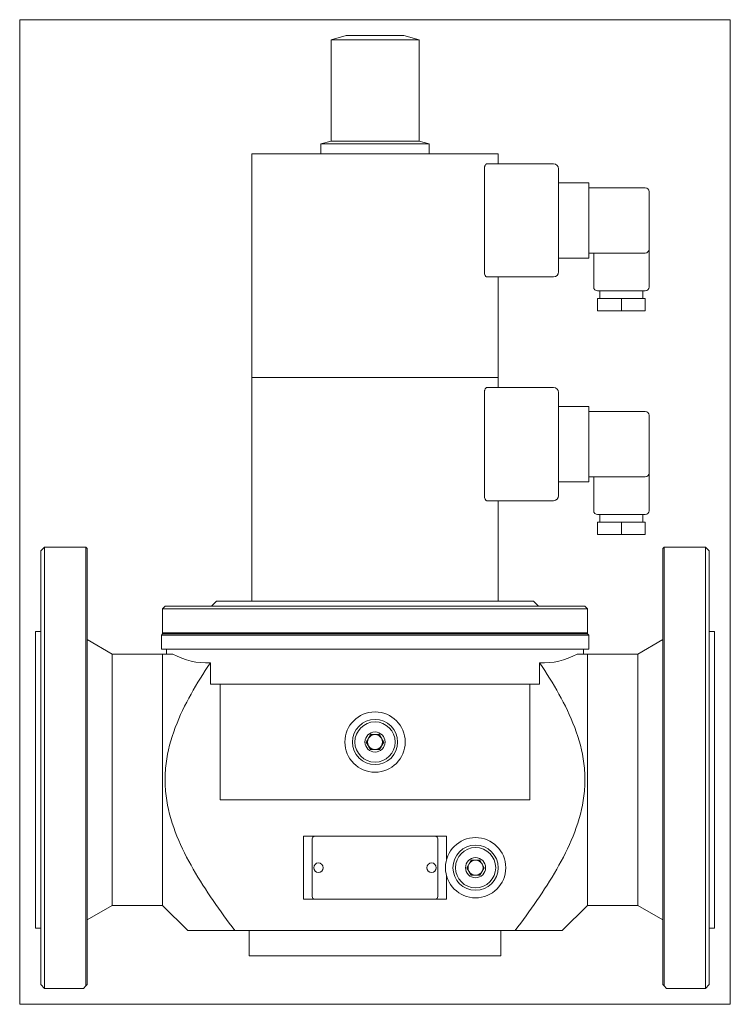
# Model space of a CAD drawing. Extents: x 8 to 291, y 14 to 405.
import ezdxf
from ezdxf.xclip import XClip

# ---------------------------------------------------------------- set-up
doc = ezdxf.new("R2010")
doc.units = 0
doc.header["$LTSCALE"] = 25.4
doc.header["$MEASUREMENT"] = 0
doc.header["$XCLIPFRAME"] = 2
doc.layers.get('0').update_dxf_attribs({"linetype": 'CONTINUOUS'})
for name, color, linetype in [('CEWKA_40-65', 7, 'CONTINUOUS'), ('K-006GOT_', 7, 'CONTINUOUS'), ('T-026', 7, 'CONTINUOUS'), ('WA_031_01_00_010', 7, 'CONTINUOUS'), ('WA_053_01_00_001', 7, 'CONTINUOUS'), ('WA_110_01_02B_G_', 7, 'CONTINUOUS'), ('WA_148_01_00_005', 7, 'CONTINUOUS')]:
    doc.layers.add(name, color=color, linetype=linetype)

# ---------------------------------------------------------------- blocks, each defined once
blk = doc.blocks.new('SE1')
at = {"layer": 'CEWKA_40-65', "color": 7, "linetype": 'CONTINUOUS', "lineweight": 0}
for p, q in [((100.67, 351.98), (198.67, 351.98)), ((100.67, 351.98), (100.67, 262.98)), ((198.67, 347.98), (198.67, 351.98)), ((193.19, 304.98), (193.19, 345.98)), ((194.17, 347.98), (220.67, 347.98)), ((222.67, 345.98), (222.67, 304.98)), ((222.67, 340.48), (234.67, 340.48)), ((234.67, 340.48), (234.67, 338.48)), ((234.67, 338.48), (257.17, 338.48)), ((234.67, 338.48), (234.67, 312.48)), ((258.67, 336.98), (258.67, 313.98)), ((258.67, 298.98), (258.67, 313.98)), ((234.67, 310.48), (222.67, 310.48)), ((234.67, 312.48), (234.67, 310.48)), ((257.17, 312.48), (234.67, 312.48)), ((236.67, 312.48), (236.67, 298.98)), ((220.67, 302.98), (194.17, 302.98)), ((198.67, 262.98), (198.67, 302.98)), ((238.17, 297.48), (257.17, 297.48)), ((247.67, 294.48), (238.17, 294.48)), ((238.17, 289.48), (238.17, 294.48)), ((239.17, 297.48), (239.17, 294.48)), ((257.17, 294.48), (247.67, 294.48)), ((247.67, 289.48), (247.67, 294.48)), ((256.17, 294.48), (256.17, 297.48)), ((257.17, 289.48), (257.17, 294.48)), ((247.67, 289.48), (238.17, 289.48)), ((257.17, 289.48), (247.67, 289.48)), ((100.67, 262.98), (198.67, 262.98)), ((100.67, 262.98), (100.67, 173.98)), ((100.67, 262.98), (198.67, 262.98)), ((198.67, 258.98), (198.67, 262.98)), ((194.17, 258.98), (220.67, 258.98)), ((193.19, 215.98), (193.19, 256.98)), ((222.67, 256.98), (222.67, 215.98)), ((222.67, 251.48), (234.67, 251.48)), ((234.67, 251.48), (234.67, 249.48)), ((234.67, 249.48), (257.17, 249.48)), ((234.67, 249.48), (234.67, 223.48)), ((258.67, 247.98), (258.67, 224.98)), ((234.67, 223.48), (234.67, 221.48)), ((257.17, 223.48), (234.67, 223.48)), ((236.67, 223.48), (236.67, 209.98)), ((258.67, 209.98), (258.67, 224.98)), ((234.67, 221.48), (222.67, 221.48)), ((220.67, 213.98), (194.17, 213.98)), ((198.67, 173.98), (198.67, 213.98)), ((238.17, 208.48), (257.17, 208.48)), ((239.17, 208.48), (239.17, 205.48)), ((256.17, 205.48), (256.17, 208.48)), ((247.67, 205.48), (238.17, 205.48)), ((238.17, 200.48), (238.17, 205.48)), ((257.17, 205.48), (247.67, 205.48)), ((247.67, 200.48), (247.67, 205.48)), ((257.17, 200.48), (257.17, 205.48)), ((247.67, 200.48), (238.17, 200.48)), ((257.17, 200.48), (247.67, 200.48))]:
    blk.add_line(p, q, dxfattribs=at)
for centre, radius, start, end in [((220.67, 345.98), 2, 0, 90), ((257.17, 336.98), 1.5, 0, 90), ((257.17, 313.98), 1.5, 270, 360), ((220.67, 304.98), 2, 270, 360), ((238.17, 298.98), 1.5, 180, 270), ((257.17, 298.98), 1.5, 270, 360), ((220.67, 256.98), 2, 0, 90), ((257.17, 247.98), 1.5, 0, 90), ((257.17, 224.98), 1.5, 270, 360), ((220.67, 215.98), 2, 270, 360), ((238.17, 209.98), 1.5, 180, 270), ((257.17, 209.98), 1.5, 270, 360)]:
    blk.add_arc(centre, radius, start, end, dxfattribs=at)
for points, knots in [([(194.17, 347.98), (194.05, 347.98), (193.94, 347.94), (193.71, 347.75), (193.6, 347.61), (193.46, 347.34), (193.42, 347.24), (193.34, 347.03), (193.31, 346.91), (193.25, 346.66), (193.23, 346.53), (193.2, 346.26), (193.19, 346.12), (193.19, 345.98)], [0, 0, 0, 0, 0.25, 0.25, 0.5, 0.5, 0.625, 0.625, 0.75, 0.75, 0.875, 0.875, 1, 1, 1, 1]), ([(193.19, 304.98), (193.19, 304.84), (193.2, 304.71), (193.23, 304.44), (193.25, 304.31), (193.34, 303.94), (193.42, 303.71), (193.56, 303.45), (193.61, 303.37), (193.71, 303.23), (193.77, 303.17), (193.88, 303.08), (193.94, 303.04), (194.05, 303), (194.11, 302.98), (194.17, 302.98)], [0, 0, 0, 0, 0.125, 0.125, 0.25, 0.25, 0.5, 0.5, 0.625, 0.625, 0.75, 0.75, 0.875, 0.875, 1, 1, 1, 1]), ([(194.17, 258.98), (194.05, 258.98), (193.94, 258.94), (193.71, 258.75), (193.6, 258.61), (193.46, 258.34), (193.42, 258.24), (193.34, 258.03), (193.31, 257.91), (193.25, 257.66), (193.23, 257.53), (193.2, 257.26), (193.19, 257.12), (193.19, 256.98)], [0, 0, 0, 0, 0.25, 0.25, 0.5, 0.5, 0.625, 0.625, 0.75, 0.75, 0.875, 0.875, 1, 1, 1, 1]), ([(193.19, 215.98), (193.19, 215.84), (193.2, 215.71), (193.23, 215.44), (193.25, 215.31), (193.34, 214.94), (193.42, 214.71), (193.56, 214.45), (193.61, 214.37), (193.71, 214.23), (193.77, 214.17), (193.88, 214.08), (193.94, 214.04), (194.05, 214), (194.11, 213.98), (194.17, 213.98)], [0, 0, 0, 0, 0.125, 0.125, 0.25, 0.25, 0.5, 0.5, 0.625, 0.625, 0.75, 0.75, 0.875, 0.875, 1, 1, 1, 1])]:
    blk.add_open_spline(points, degree=3, knots=knots, dxfattribs=at)
at = {"layer": 'K-006GOT_', "color": 7, "linetype": 'CONTINUOUS', "lineweight": 0}
for centre in [(127.17, 67.98), (172.17, 67.98)]:
    blk.add_circle(centre, 1.89, dxfattribs=at)
at = {"layer": 'T-026', "color": 7, "linetype": 'CONTINUOUS', "lineweight": 0}
for p, q in [((124.67, 79.48), (124.67, 56.48)), ((173.67, 80.48), (125.67, 80.48)), ((174.67, 56.48), (174.67, 79.48)), ((125.67, 55.48), (173.67, 55.48))]:
    blk.add_line(p, q, dxfattribs=at)
for centre, start, end in [((125.67, 79.48), 90, 180), ((173.67, 79.48), 0, 90), ((125.67, 56.48), 180, 270), ((173.67, 56.48), 270, 360)]:
    blk.add_arc(centre, 1, start, end, dxfattribs=at)
at = {"layer": 'WA_031_01_00_010', "color": 7, "linetype": 'CONTINUOUS', "lineweight": 0}
for p, q in [((146.2, 117.98), (147.93, 120.98)), ((147.93, 114.98), (146.2, 117.98)), ((147.93, 120.98), (151.4, 120.98)), ((151.4, 120.98), (153.13, 117.98)), ((153.13, 117.98), (151.4, 114.98)), ((151.4, 114.98), (147.93, 114.98)), ((186.2, 67.98), (187.93, 70.98)), ((187.93, 70.98), (191.4, 70.98)), ((191.4, 70.98), (193.13, 67.98)), ((187.93, 64.98), (186.2, 67.98)), ((193.13, 67.98), (191.4, 64.98)), ((191.4, 64.98), (187.93, 64.98))]:
    blk.add_line(p, q, dxfattribs=at)
for centre, radius in [((149.67, 117.98), 9), ((149.67, 117.98), 8), ((149.67, 117.98), 4), ((189.67, 67.98), 9), ((189.67, 67.98), 8), ((189.67, 67.98), 4)]:
    blk.add_circle(centre, radius, dxfattribs=at)
for centre, start, end in [((149.67, 117.98), 150, 210), ((149.67, 117.98), 90, 150), ((149.67, 117.98), 30, 90), ((149.67, 117.98), 330, 30), ((149.67, 117.98), 210, 270), ((149.67, 117.98), 270, 330), ((189.67, 67.98), 90, 150), ((189.67, 67.98), 30, 90), ((189.67, 67.98), 150, 210), ((189.67, 67.98), 330, 30), ((189.67, 67.98), 210, 270), ((189.67, 67.98), 270, 330)]:
    blk.add_arc(centre, 3, start, end, dxfattribs=at)
at = {"layer": 'WA_053_01_00_001', "color": 7, "linetype": 'CONTINUOUS', "lineweight": 0}
for p, q in [((86.67, 173.98), (84.67, 171.98)), ((212.67, 173.98), (86.67, 173.98)), ((214.67, 171.98), (212.67, 173.98)), ((66.17, 171.98), (65.17, 170.98)), ((65.17, 170.98), (234.17, 170.98)), ((65.17, 170.98), (65.17, 161.48)), ((233.17, 171.98), (66.17, 171.98)), ((234.17, 170.98), (233.17, 171.98)), ((234.17, 161.48), (234.17, 170.98)), ((234.17, 161.48), (65.17, 161.48)), ((65.17, 161.48), (65.67, 160.98)), ((233.67, 160.98), (234.17, 161.48))]:
    blk.add_line(p, q, dxfattribs=at)
at = {"layer": 'WA_110_01_02B_G_', "color": 7, "linetype": 'CONTINUOUS', "lineweight": 0}
for p, q in [((18.17, 195.48), (16.67, 193.98)), ((16.67, 193.98), (16.67, 21.48)), ((34.67, 195.48), (18.17, 195.48)), ((18.17, 195.48), (18.17, 19.98)), ((35.17, 194.98), (34.67, 195.48)), ((34.67, 20.98), (34.67, 195.48)), ((35.17, 21.48), (35.17, 194.98)), ((264.67, 195.48), (264.17, 194.98)), ((264.17, 21.48), (264.17, 194.98)), ((281.17, 195.48), (264.67, 195.48)), ((264.67, 20.98), (264.67, 195.48)), ((282.67, 193.98), (281.17, 195.48)), ((281.17, 19.98), (281.17, 195.48)), ((282.67, 21.48), (282.67, 193.98)), ((16.67, 161.98), (14.67, 161.98)), ((14.67, 161.98), (14.67, 43.98)), ((65.17, 160.98), (64.67, 160.48)), ((234.17, 160.98), (65.17, 160.98)), ((234.67, 160.48), (234.17, 160.98)), ((284.67, 161.98), (282.67, 161.98)), ((284.67, 161.98), (284.67, 43.98)), ((45.17, 152.98), (35.17, 158.76)), ((64.67, 160.48), (234.67, 160.48)), ((64.67, 160.48), (64.67, 154.98)), ((234.67, 154.98), (234.67, 160.48)), ((264.17, 158.76), (254.17, 152.98)), ((45.17, 152.98), (45.17, 52.98)), ((65.17, 152.98), (45.17, 152.98)), ((64.67, 154.98), (234.67, 154.98)), ((65.17, 152.98), (69.3, 152.98)), ((65.17, 152.98), (65.17, 52.98)), ((66.67, 154.98), (66.67, 152.98)), ((234.17, 152.98), (230.03, 152.98)), ((232.67, 152.98), (232.67, 154.98)), ((234.17, 152.98), (234.17, 52.98)), ((254.17, 152.98), (234.17, 152.98)), ((254.17, 52.98), (254.17, 152.98)), ((84.18, 140.98), (84.18, 149.49)), ((215.15, 140.98), (215.15, 149.49)), ((215.15, 140.98), (84.18, 140.98)), ((88.03, 94.98), (88.03, 140.98)), ((211.3, 94.98), (211.3, 140.98)), ((211.3, 94.98), (88.03, 94.98)), ((125.67, 80.48), (121.17, 80.48)), ((121.17, 80.48), (121.17, 55.48)), ((178.17, 80.48), (173.67, 80.48)), ((178.17, 71.41), (178.17, 80.48)), ((178.17, 55.48), (178.17, 64.56)), ((121.17, 55.48), (125.67, 55.48)), ((173.67, 55.48), (178.17, 55.48)), ((35.17, 47.21), (45.17, 52.98)), ((45.17, 52.98), (65.17, 52.98)), ((65.17, 52.98), (75.17, 42.98)), ((224.17, 42.98), (234.17, 52.98)), ((234.17, 52.98), (254.17, 52.98)), ((254.17, 52.98), (264.17, 47.21)), ((14.67, 43.98), (16.67, 43.98)), ((282.67, 43.98), (284.67, 43.98)), ((93.91, 42.98), (75.17, 42.98)), ((205.42, 42.98), (93.91, 42.98)), ((99.67, 42.98), (99.67, 32.98)), ((199.67, 32.98), (199.67, 42.98)), ((205.42, 42.98), (224.17, 42.98)), ((199.67, 32.98), (99.67, 32.98)), ((16.67, 21.48), (18.17, 19.98)), ((33.67, 19.98), (18.17, 19.98)), ((34.67, 20.98), (33.67, 19.98)), ((34.67, 20.98), (35.17, 21.48)), ((264.17, 21.48), (264.67, 20.98)), ((265.67, 19.98), (264.67, 20.98)), ((265.67, 19.98), (281.17, 19.98)), ((281.17, 19.98), (282.67, 21.48))]:
    blk.add_line(p, q, dxfattribs=at)
for centre in [(149.67, 117.98), (189.67, 67.98)]:
    blk.add_circle(centre, 12, dxfattribs=at)
for centre, start, end in [((82.76, 176.84), 240.5688, 272.9677), ((216.57, 176.84), 267.0323, 299.4312)]:
    blk.add_arc(centre, 27.4, start, end, dxfattribs=at)
for points in [[(84.18, 149.49), (81.45, 145.44), (78.86, 141.31), (74.12, 132.78), (71.98, 128.38), (68.48, 119.1), (67.19, 114.35), (66.27, 107.02), (66.13, 104.52), (66.22, 99.59), (66.44, 97.15), (67.6, 89.89), (69.05, 85.1), (72.72, 75.98), (74.94, 71.62), (79.81, 63.11), (82.47, 58.96), (88.04, 50.85), (90.94, 46.89), (93.91, 42.98)], [(215.15, 149.49), (217.88, 145.44), (220.47, 141.31), (225.21, 132.78), (227.35, 128.38), (230.85, 119.1), (232.14, 114.35), (233.06, 107.02), (233.2, 104.52), (233.11, 99.59), (232.89, 97.15), (231.73, 89.89), (230.28, 85.1), (226.61, 75.99), (224.4, 71.62), (219.52, 63.11), (216.86, 58.96), (211.29, 50.85), (208.39, 46.89), (205.42, 42.98)]]:
    blk.add_open_spline(points, degree=3, knots=[0, 0, 0, 0, 0.125, 0.125, 0.25, 0.25, 0.375, 0.375, 0.4375, 0.4375, 0.5, 0.5, 0.625, 0.625, 0.75, 0.75, 0.875, 0.875, 1, 1, 1, 1], dxfattribs=at)
at = {"layer": 'WA_148_01_00_005', "color": 7, "linetype": 'CONTINUOUS', "lineweight": 0}
for p, q in [((138.17, 398.98), (132.17, 397.38)), ((132.17, 397.38), (167.17, 397.38)), ((132.17, 397.38), (132.17, 357.06)), ((138.17, 398.98), (161.17, 398.98)), ((167.17, 397.38), (161.17, 398.98)), ((167.17, 357.06), (167.17, 397.38)), ((132.17, 357.06), (128.17, 355.98)), ((132.17, 357.06), (167.17, 357.06)), ((171.17, 355.98), (167.17, 357.06)), ((128.17, 355.98), (171.17, 355.98)), ((128.17, 355.98), (128.17, 351.98)), ((171.17, 351.98), (171.17, 355.98))]:
    blk.add_line(p, q, dxfattribs=at)

msp = doc.modelspace()

# ---------------------------------------------------------------- block references
at = {"color": 0, "lineweight": 0}
ref = msp.add_blockref('SE1', (0, 0), dxfattribs=at)
XClip(ref).set_block_clipping_path([(8.3154868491, 13.6343335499), (291.015497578, 405.3343416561)])
ref.dxf.unprotected_set("ltscale", 0)

doc.saveas('drawing.dxf')
